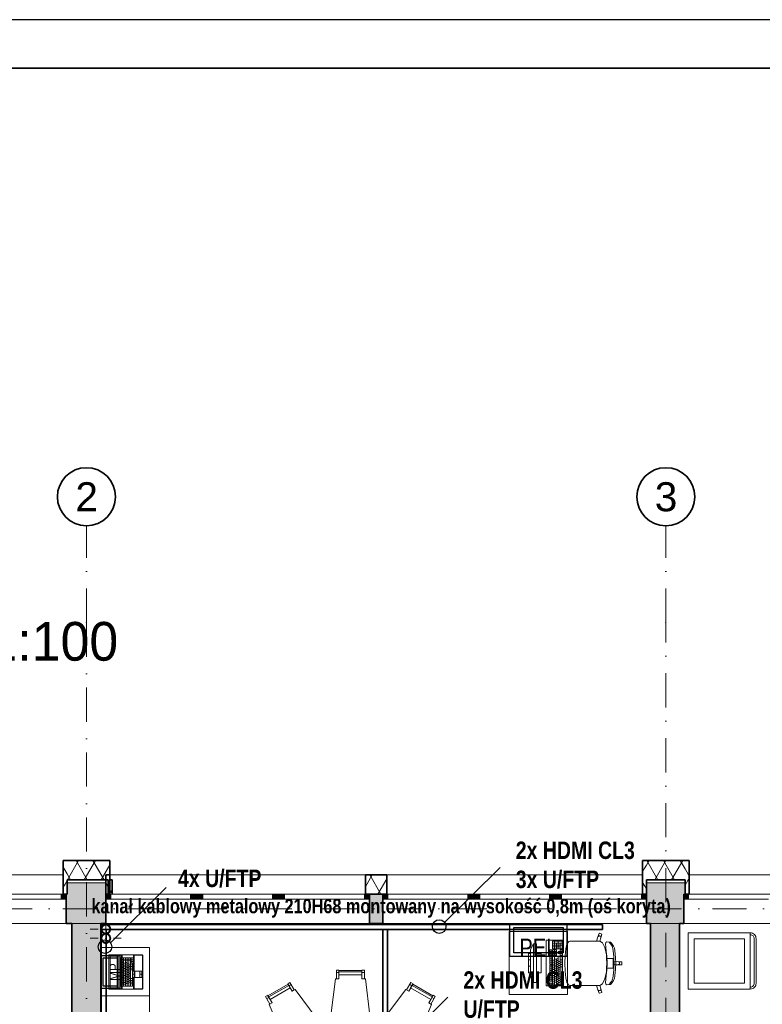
# Model space of a CAD drawing. Header units: millimetres. Extents: x 82175 to 237000, y 24756 to 471700.
# Tile 70 of 256: x 100621 to 108286, y 175423 to 185592. Entities that reach past the tile are written whole.
import ezdxf
from ezdxf.lldxf.tags import DXFTag

# ---------------------------------------------------------------- set-up
doc = ezdxf.new("R2010")
doc.units = ezdxf.units.MM
doc.linetypes.add('Kropki i Kreski', pattern=[6.702778, 3.527778, -1.763889, 0, -1.411111])
for name, color, linetype, lineweight in [('!! kanał podpoaraperowy z gniazdami', 6, 'Continuous', 35), ('#_EL - opis', 7, 'Continuous', 20), ('CP_FRREF', 251, 'Continuous', 35), ('\xa0♦elektryczne', 1, 'Continuous', 30), ('\xa0♦IT - HDMI', 1, 'Continuous', 35), ('\xa0♦IT - opis', 3, 'SOLID', 30)]:
    doc.layers.add(name, color=color, linetype=linetype, lineweight=lineweight)
for name, color, linetype in [('#EL - Teletechnika', 3, 'Continuous'), ('- A - ocieplenie', 8, 'Continuous'), ('CP_LINENORM', 253, 'Continuous'), ('Konstrukcja - Siatka mod', 8, 'Continuous'), ('Konstrukcja - Stropy', 8, 'Continuous'), ('Konstrukcja - Ściany nośne wew..P', 8, 'Continuous'), ('Konstrukcja - Ściany zewnętrzne', 8, 'Continuous'), ('Okna Archicada', 8, 'Continuous'), ('Opisy - Tekst', 8, 'Continuous'), ('PIONY INST', 8, 'Continuous'), ('Wnętrze - Umeblowanie', 8, 'Continuous')]:
    doc.layers.add(name, color=color, linetype=linetype)
doc.styles.add('OP_100', font='ARIALN.TTF', dxfattribs={"width": 0.8, "height": 20})
doc.styles.get("Standard").update_dxf_attribs({"font": 'arial.ttf'})
doc.styles.add('STYL_AUTOMATYCZNY_1', font='arial.ttf')
doc.styles.add('STYL_AUTOMATYCZNY_6', font='txt')
tags = doc.linetypes.add('SOLID', pattern=[10, 10, 0]).pattern_tags.tags
tags[6:7] = [DXFTag(74, 4), DXFTag(75, 0), DXFTag(340, '0'), DXFTag(46, 0.0), DXFTag(50, 0.0), DXFTag(44, 0.0), DXFTag(45, 0.0)]
tags[4:5] = [DXFTag(74, 4), DXFTag(75, 0), DXFTag(340, '0'), DXFTag(46, 0.0), DXFTag(50, 0.0), DXFTag(44, 0.0), DXFTag(45, 0.0)]
pattern_1 = [(60, (-135208.59, 452586.62), (-129.90381, 75), []), (120, (-135208.59, 452586.62), (129.90381, 75), [])]

# ---------------------------------------------------------------- blocks, each defined once
blk = doc.blocks.new('PEl 2')
at = {"layer": '#EL - Teletechnika', "color": 1, "lineweight": 30}
blk.add_lwpolyline([(53978, 11971), (53390, 11971), (53390, 12312), (53978, 12312)], close=True, dxfattribs=at)
at = {"layer": '#EL - Teletechnika', "color": 7, "lineweight": 30}
blk.add_lwpolyline([(53939, 12010), (53430, 12010), (53430, 12273), (53939, 12273)], close=True, dxfattribs=at)
at = {"layer": '#EL - Teletechnika', "color": 1, "insert": (53684, 12065), "char_height": 20.79, "attachment_point": 5, "line_spacing_factor": 0.4}
blk.add_mtext('\\fArial Narrow|b0|i0;{\\H8.7679950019x;\\A1;PEL}\\A1;\\fTahoma|b1|i0|c238;\\P', dxfattribs=at)
blk = doc.blocks.new('MP1')
at = {"layer": '#EL - Teletechnika', "color": 1, "lineweight": 30}
blk.add_lwpolyline([(170, 0), (-170, 0), (-170, 197), (170, 197)], close=True, dxfattribs=at)
at = {"layer": '#EL - Teletechnika', "color": 7, "lineweight": 30}
blk.add_lwpolyline([(147, 23), (-147, 23), (-147, 174), (147, 174)], close=True, dxfattribs=at)
at = {"layer": '#EL - Teletechnika', "color": 1, "insert": (0, 54), "char_height": 12.02, "attachment_point": 5, "line_spacing_factor": 0.4}
blk.add_mtext('\\fArial Narrow|b0|i0;{\\H8.7679950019x;\\A1;MP}\\A1;\\fTahoma|b1|i0|c238;\\P', dxfattribs=at)

msp = doc.modelspace()

# ---------------------------------------------------------------- hatches: boundary and pattern name
at = {"layer": '- A - ocieplenie', "linetype": 'Continuous', "lineweight": 13}
h = msp.add_hatch(dxfattribs=at)
h.set_pattern_fill('Izolacja_miękka_0005', color=8, style=0, pattern_type=2)
h.set_pattern_definition(pattern_1)
h.paths.add_polyline_path([(101070, 176759), (101100, 176759), (101070, 176909)])
h = msp.add_hatch(dxfattribs=at)
h.set_pattern_fill('Izolacja_miękka_0005', color=8, style=0, pattern_type=2)
h.set_pattern_definition(pattern_1)
h.paths.add_polyline_path([(101070, 176909), (101110, 176709), (101110, 176909)])
h = msp.add_hatch(dxfattribs=at)
h.set_pattern_fill('Izolacja_miękka_0005', color=8, style=0, pattern_type=2)
h.set_pattern_definition(pattern_1)
h.paths.add_polyline_path([(101110, 176709), (101550, 176709), (101550, 176909), (101110, 176909)])
h = msp.add_hatch(dxfattribs=at)
h.set_pattern_fill('Izolacja_miękka_0005', color=8, style=0, pattern_type=2)
h.set_pattern_definition(pattern_1)
h.paths.add_polyline_path([(107050, 176759), (107080, 176759), (107050, 176909)])
h = msp.add_hatch(dxfattribs=at)
h.set_pattern_fill('Izolacja_miękka_0005', color=8, style=0, pattern_type=2)
h.set_pattern_definition(pattern_1)
h.paths.add_polyline_path([(107050, 176909), (107090, 176709), (107090, 176909)])
h = msp.add_hatch(dxfattribs=at)
h.set_pattern_fill('Izolacja_miękka_0005', color=8, style=0, pattern_type=2)
h.set_pattern_definition(pattern_1)
h.paths.add_polyline_path([(107490, 176909), (107090, 176909), (107090, 176709), (107490, 176709)])
h = msp.add_hatch(dxfattribs=at)
h.set_pattern_fill('Izolacja_miękka_0005', color=8, style=0, pattern_type=2)
h.set_pattern_definition(pattern_1)
h.paths.add_polyline_path([(107530, 176909), (107490, 176709), (107520, 176709), (107530, 176759)])
h = msp.add_hatch(dxfattribs=at)
h.set_pattern_fill('Izolacja_miękka_0005', color=8, style=0, pattern_type=2)
h.set_pattern_definition(pattern_1)
h.paths.add_polyline_path([(107490, 176909), (107490, 176709), (107530, 176909)])
h = msp.add_hatch(dxfattribs=at)
h.set_pattern_fill('Izolacja_miękka_0005', color=8, style=0, pattern_type=2)
h.set_pattern_definition(pattern_1)
h.paths.add_polyline_path([(101070, 176759), (101110, 176559), (101110, 176709), (101100, 176759)])
h = msp.add_hatch(dxfattribs=at)
h.set_pattern_fill('Izolacja_miękka_0005', color=8, style=0, pattern_type=2)
h.set_pattern_definition(pattern_1)
h.paths.add_polyline_path([(101070, 176559), (101110, 176559), (101070, 176759)])
h = msp.add_hatch(dxfattribs=at)
h.set_pattern_fill('Izolacja_miękka_0005', color=8, style=0, pattern_type=2)
h.set_pattern_definition(pattern_1)
h.paths.add_polyline_path([(101510, 176559), (101550, 176559), (101550, 176759), (101510, 176759)])
h = msp.add_hatch(dxfattribs=at)
h.set_pattern_fill('Izolacja_miękka_0005', color=8, style=0, pattern_type=2)
h.set_pattern_definition(pattern_1)
h.paths.add_polyline_path([(104190, 176759), (104190, 176559), (104410, 176559), (104410, 176759)])
h = msp.add_hatch(dxfattribs=at)
h.set_pattern_fill('Izolacja_miękka_0005', color=8, style=0, pattern_type=2)
h.set_pattern_definition(pattern_1)
h.paths.add_polyline_path([(107050, 176759), (107090, 176559), (107090, 176709), (107080, 176759)])
h = msp.add_hatch(dxfattribs=at)
h.set_pattern_fill('Izolacja_miękka_0005', color=8, style=0, pattern_type=2)
h.set_pattern_definition(pattern_1)
h.paths.add_polyline_path([(107050, 176559), (107090, 176559), (107050, 176759)])
h = msp.add_hatch(dxfattribs=at)
h.set_pattern_fill('Izolacja_miękka_0005', color=8, style=0, pattern_type=2)
h.set_pattern_definition(pattern_1)
h.paths.add_polyline_path([(107530, 176759), (107490, 176559), (107530, 176559)])
h = msp.add_hatch(dxfattribs=at)
h.set_pattern_fill('Izolacja_miękka_0005', color=8, style=0, pattern_type=2)
h.set_pattern_definition(pattern_1)
h.paths.add_polyline_path([(101535, 176709), (101535, 176559), (101575, 176559), (101575, 176709)])
h = msp.add_hatch(dxfattribs=at)
h.set_pattern_fill('Izolacja_miękka_0005', color=8, style=0, pattern_type=2)
h.set_pattern_definition(pattern_1)
h.paths.add_polyline_path([(107520, 176709), (107490, 176709), (107490, 176559)])
at = {"layer": 'Konstrukcja - Ściany nośne wew..P', "linetype": 'Continuous', "lineweight": 13}
for points in [[(101160, 176259), (101160, 171009), (101460, 171009), (101460, 176259)], [(107132, 176259), (107132, 173325), (107432, 173325), (107432, 176259)]]:
    msp.add_hatch(color=8, dxfattribs=at).paths.add_polyline_path(points)
at = {"layer": 'Konstrukcja - Ściany zewnętrzne', "linetype": 'Continuous', "lineweight": 13}
for points in [[(101110, 176679), (101110, 176559), (101510, 176559), (101510, 176679)], [(107090, 176679), (107090, 176559), (107490, 176559), (107490, 176679)], [(101510, 176559), (101100, 176559), (101100, 176259), (101510, 176259)], [(104370, 176559), (104230, 176559), (104230, 176259), (104370, 176259)], [(107475, 176559), (107090, 176559), (107090, 176259), (107475, 176259)]]:
    msp.add_hatch(color=8, dxfattribs=at).paths.add_polyline_path(points)
at = {"layer": 'Okna Archicada', "linetype": 'Continuous', "lineweight": 13}
for points in [[(101100, 176509), (101100, 176559), (101050, 176559), (101050, 176509)], [(101510, 176559), (101510, 176509), (101560, 176509), (101560, 176559)], [(102435, 176509), (102435, 176559), (102385, 176559), (102385, 176509)], [(102435, 176559), (102435, 176509), (102510, 176509), (102510, 176559)], [(103305, 176509), (103305, 176559), (103230, 176559), (103230, 176509)], [(103305, 176559), (103305, 176509), (103355, 176509), (103355, 176559)], [(104230, 176509), (104230, 176559), (104180, 176559), (104180, 176509)], [(104370, 176559), (104370, 176509), (104420, 176509), (104420, 176559)], [(105295, 176509), (105295, 176559), (105245, 176559), (105245, 176509)], [(105295, 176559), (105295, 176509), (105370, 176509), (105370, 176559)], [(106165, 176509), (106165, 176559), (106090, 176559), (106090, 176509)], [(106165, 176559), (106165, 176509), (106215, 176509), (106215, 176559)], [(107090, 176509), (107090, 176559), (107040, 176559), (107040, 176509)], [(107475, 176509), (107525, 176509), (107525, 176559), (107475, 176559)]]:
    msp.add_hatch(color=8, dxfattribs=at).paths.add_polyline_path(points)
at = {"layer": 'PIONY INST', "linetype": 'Continuous', "lineweight": 13}
h = msp.add_hatch(color=8, dxfattribs=at)
h.paths.add_polyline_path([(101460, 176200, 0.414214), (101510, 176150, 0.414214), (101560, 176200, 0.414214), (101510, 176250, 0.414214)])
h.paths.add_polyline_path([(101510, 176155, -1), (101510, 176245, -1)], flags=0)
h = msp.add_hatch(color=8, dxfattribs=at)
h.paths.add_polyline_path([(101460, 176105, 0.414214), (101510, 176055, 0.414214), (101560, 176105, 0.414214), (101510, 176155, 0.414214)])
h.paths.add_polyline_path([(101510, 176060, -1), (101510, 176150, -1)], flags=0)

# ---------------------------------------------------------------- linework, layer by layer
at = {"layer": '!! kanał podpoaraperowy z gniazdami'}
for points in [[(106636, 176246), (101462, 176246), (101462, 176196), (106636, 176196)], [(101462, 176195), (101462, 172210), (101512, 172210), (101512, 176195)], [(104368, 176195), (104368, 174221), (104418, 174221), (104418, 176195)]]:
    msp.add_lwpolyline(points, close=True, dxfattribs=at)
at = {"layer": '- A - ocieplenie', "color": 8, "linetype": 'Continuous', "lineweight": 35, "ltscale": 100}
for p, q in [((101070, 176609), (101070, 176759)), ((101550, 176759), (101550, 176709)), ((104190, 176759), (104190, 176709)), ((104410, 176759), (104410, 176709)), ((107050, 176759), (107050, 176709)), ((107530, 176609), (107530, 176759)), ((101550, 176709), (101550, 176559)), ((104190, 176709), (104190, 176559)), ((104410, 176709), (104410, 176559)), ((107050, 176709), (107050, 176559)), ((101070, 176559), (101070, 176609)), ((107530, 176559), (107530, 176609))]:
    msp.add_line(p, q, dxfattribs=at)
at = {"layer": '- A - ocieplenie', "color": 8, "linetype": 'Continuous', "lineweight": 35, "ltscale": 100, "flags": 128}
for points in [[(101070, 176909), (101070, 176759)], [(101550, 176909), (101070, 176909)], [(101550, 176709), (101550, 176909)], [(107050, 176909), (107050, 176759)], [(107530, 176909), (107050, 176909)], [(107530, 176759), (107530, 176909)], [(101550, 176759), (101510, 176759)], [(101510, 176759), (101510, 176559)], [(104410, 176759), (104190, 176759)], [(101110, 176559), (101110, 176709)], [(101110, 176709), (101535, 176709)], [(101535, 176709), (101535, 176559)], [(101575, 176709), (101550, 176709)], [(101575, 176559), (101575, 176709)], [(107090, 176559), (107090, 176709)], [(107090, 176709), (107490, 176709)], [(107490, 176709), (107490, 176559)], [(101070, 176559), (101110, 176559)], [(101510, 176559), (101550, 176559)], [(104190, 176559), (104410, 176559)], [(107050, 176559), (107090, 176559)], [(107490, 176559), (107530, 176559)]]:
    msp.add_lwpolyline(points, dxfattribs=at)
at = {"layer": 'CP_FRREF'}
msp.add_line((136675, 185092), (83675, 185092), dxfattribs=at)
at = {"layer": 'CP_LINENORM', "linetype": 'Continuous'}
msp.add_line((137175, 185592), (82175, 185592), dxfattribs=at)
at = {"layer": 'Konstrukcja - Siatka mod', "color": 8, "linetype": 'Kropki i Kreski', "lineweight": 13, "ltscale": 100}
for p, q in [((101310, 179365), (101310, 180365)), ((107290, 179365), (107290, 180365)), ((101310, 179365), (101310, 162400)), ((107290, 162400), (107290, 179365)), ((93022, 176409), (122467, 176409))]:
    msp.add_line(p, q, dxfattribs=at)
at = {"layer": 'Konstrukcja - Siatka mod', "color": 8, "linetype": 'Continuous', "lineweight": 35, "ltscale": 100}
for centre in [(101310, 180665), (107290, 180665)]:
    msp.add_circle(centre, 300, dxfattribs=at)
at = {"layer": 'Konstrukcja - Siatka mod', "color": 8, "linetype": 'Kropki i Kreski', "lineweight": 13, "ltscale": 100}
for p in [(101310, 179365), (101310, 179365), (107290, 179365), (107290, 179365)]:
    msp.add_point(p, dxfattribs=at)
at = {"layer": 'Konstrukcja - Stropy', "color": 8, "linetype": 'Continuous', "lineweight": 13, "ltscale": 100, "flags": 128}
msp.add_lwpolyline([(107140, 168829), (110440, 168829), (110440, 163779), (122510, 163779), (122510, 176259), (95470, 176259), (95470, 163779), (107140, 163779)], close=True, dxfattribs=at)
at = {"layer": 'Konstrukcja - Ściany nośne wew..P', "color": 8, "linetype": 'Continuous', "lineweight": 35, "ltscale": 100, "flags": 128}
for points in [[(101160, 176259), (101160, 171009)], [(101460, 171309), (101460, 176259)], [(107132, 176259), (107132, 173325)], [(107432, 173325), (107432, 176259)]]:
    msp.add_lwpolyline(points, dxfattribs=at)
at = {"layer": 'Konstrukcja - Ściany zewnętrzne', "color": 8, "linetype": 'Continuous', "lineweight": 35, "ltscale": 100}
for p, q in [((101100, 176559), (101100, 176509)), ((101510, 176559), (101510, 176509)), ((104230, 176559), (104230, 176509)), ((104370, 176559), (104370, 176509)), ((107090, 176559), (107090, 176509)), ((107475, 176559), (107475, 176509)), ((101100, 176509), (101100, 176259)), ((101510, 176509), (101510, 176259)), ((104230, 176509), (104230, 176259)), ((104370, 176509), (104370, 176259)), ((107090, 176509), (107090, 176259)), ((107475, 176509), (107475, 176259))]:
    msp.add_line(p, q, dxfattribs=at)
at = {"layer": 'Konstrukcja - Ściany zewnętrzne', "color": 8, "linetype": 'Continuous', "lineweight": 13, "ltscale": 100, "flags": 128}
for points in [[(101510, 176559), (101510, 176679), (101110, 176679), (101110, 176559)], [(107490, 176559), (107490, 176679), (107090, 176679), (107090, 176559)]]:
    msp.add_lwpolyline(points, dxfattribs=at)
at = {"layer": 'Konstrukcja - Ściany zewnętrzne', "color": 8, "linetype": 'Continuous', "lineweight": 35, "ltscale": 100, "flags": 128}
for points in [[(101110, 176559), (101100, 176559)], [(104370, 176559), (104230, 176559)], [(101100, 176259), (101160, 176259)], [(101460, 176259), (101510, 176259)], [(104230, 176259), (104370, 176259)], [(107090, 176259), (107132, 176259)], [(107432, 176259), (107475, 176259)]]:
    msp.add_lwpolyline(points, dxfattribs=at)
at = {"layer": 'Okna Archicada', "color": 8, "linetype": 'Continuous', "lineweight": 13, "ltscale": 100}
for p, q in [((101070, 176759), (98510, 176759)), ((101550, 176759), (104190, 176759)), ((104410, 176759), (107050, 176759)), ((107530, 176759), (110200, 176759)), ((101100, 176559), (98480, 176559)), ((101070, 176559), (98510, 176559)), ((100275, 176559), (101050, 176559)), ((101050, 176509), (101050, 176559)), ((101050, 176559), (101100, 176559)), ((104230, 176559), (101510, 176559)), ((101510, 176559), (101560, 176559)), ((101550, 176559), (104190, 176559)), ((101560, 176559), (101560, 176509)), ((101560, 176559), (102385, 176559)), ((102385, 176509), (102385, 176559)), ((102385, 176559), (102435, 176559)), ((102435, 176559), (102510, 176559)), ((102510, 176559), (102510, 176509)), ((102510, 176559), (103230, 176559)), ((103230, 176509), (103230, 176559)), ((103230, 176559), (103305, 176559)), ((103305, 176559), (103355, 176559)), ((103355, 176559), (103355, 176509)), ((103355, 176559), (104180, 176559)), ((104180, 176509), (104180, 176559)), ((104180, 176559), (104230, 176559)), ((107090, 176559), (104370, 176559)), ((104370, 176559), (104420, 176559)), ((104410, 176559), (107050, 176559)), ((104420, 176559), (104420, 176509)), ((104420, 176559), (105245, 176559)), ((105245, 176509), (105245, 176559)), ((105245, 176559), (105295, 176559)), ((105295, 176559), (105370, 176559)), ((105370, 176559), (105370, 176509)), ((105370, 176559), (106090, 176559)), ((106090, 176509), (106090, 176559)), ((106090, 176559), (106165, 176559)), ((106165, 176559), (106215, 176559)), ((106215, 176559), (106215, 176509)), ((106215, 176559), (107040, 176559)), ((107040, 176509), (107040, 176559)), ((107040, 176559), (107090, 176559)), ((107475, 176559), (110255, 176559)), ((107525, 176559), (107475, 176559)), ((107525, 176509), (107525, 176559)), ((108350, 176559), (107525, 176559)), ((107530, 176559), (110200, 176559)), ((101050, 176509), (100275, 176509)), ((101100, 176509), (101050, 176509)), ((101560, 176509), (101510, 176509)), ((102385, 176509), (101560, 176509)), ((102435, 176509), (102385, 176509)), ((102510, 176509), (102435, 176509)), ((103230, 176509), (102510, 176509)), ((103305, 176509), (103230, 176509)), ((103355, 176509), (103305, 176509)), ((104180, 176509), (103355, 176509)), ((104230, 176509), (104180, 176509)), ((104420, 176509), (104370, 176509)), ((105245, 176509), (104420, 176509)), ((105295, 176509), (105245, 176509)), ((105370, 176509), (105295, 176509)), ((106090, 176509), (105370, 176509)), ((106165, 176509), (106090, 176509)), ((106215, 176509), (106165, 176509)), ((107040, 176509), (106215, 176509)), ((107090, 176509), (107040, 176509)), ((107475, 176509), (107525, 176509)), ((107525, 176509), (108350, 176509)), ((101100, 176259), (98480, 176259)), ((104230, 176259), (101510, 176259)), ((107090, 176259), (104370, 176259)), ((107475, 176259), (110255, 176259))]:
    msp.add_line(p, q, dxfattribs=at)
at = {"layer": 'Okna Archicada', "color": 8, "linetype": 'Continuous', "lineweight": 35, "ltscale": 100}
for p, q in [((101070, 176609), (101070, 176759)), ((101550, 176759), (101550, 176709)), ((104190, 176759), (104190, 176709)), ((104410, 176759), (104410, 176709)), ((107050, 176759), (107050, 176709)), ((107530, 176609), (107530, 176759)), ((101550, 176709), (101550, 176559)), ((104190, 176709), (104190, 176559)), ((104410, 176709), (104410, 176559)), ((107050, 176709), (107050, 176559)), ((101070, 176559), (101070, 176609)), ((101100, 176559), (101100, 176509)), ((101100, 176559), (101100, 176509)), ((101510, 176559), (101510, 176509)), ((101510, 176559), (101510, 176509)), ((104230, 176559), (104230, 176509)), ((104230, 176559), (104230, 176509)), ((104370, 176559), (104370, 176509)), ((104370, 176559), (104370, 176509)), ((107090, 176559), (107090, 176509)), ((107090, 176559), (107090, 176509)), ((107475, 176559), (107475, 176509)), ((107475, 176559), (107475, 176509)), ((107530, 176559), (107530, 176609)), ((101100, 176509), (101100, 176259)), ((101510, 176509), (101510, 176259)), ((104230, 176509), (104230, 176259)), ((104370, 176509), (104370, 176259)), ((107090, 176509), (107090, 176259)), ((107475, 176509), (107475, 176259))]:
    msp.add_line(p, q, dxfattribs=at)
at = {"layer": 'PIONY INST', "color": 8, "linetype": 'Continuous', "lineweight": 0, "ltscale": 100}
for p, q in [((101510, 176280), (101510, 176360)), ((101510, 176185), (101510, 176265)), ((101430, 176200), (101350, 176200)), ((101590, 176200), (101670, 176200)), ((101430, 176105), (101350, 176105)), ((101510, 176120), (101510, 176040)), ((101510, 176025), (101510, 175945)), ((101590, 176105), (101670, 176105))]:
    msp.add_line(p, q, dxfattribs=at)
at = {"layer": 'PIONY INST', "color": 8, "linetype": 'Continuous', "lineweight": 25, "ltscale": 100, "flags": 128}
for points in [[(101460, 176200, 0.414214), (101510, 176150, 0.414214), (101560, 176200, 0.414214), (101510, 176250, 0.414214)], [(101460, 176105, 0.414214), (101510, 176055, 0.414214), (101560, 176105, 0.414214), (101510, 176155, 0.414214)]]:
    msp.add_lwpolyline(points, format="xyb", close=True, dxfattribs=at)
at = {"layer": 'PIONY INST', "color": 8, "linetype": 'Continuous', "lineweight": 35, "ltscale": 100, "flags": 128}
for points in [[(101510, 176155, -1), (101510, 176245, -1)], [(101510, 176060, -1), (101510, 176150, -1)]]:
    msp.add_lwpolyline(points, format="xyb", close=True, dxfattribs=at)
at = {"layer": 'PIONY INST', "color": 8, "linetype": 'Continuous', "lineweight": 0, "ltscale": 100}
for p in [(101510, 176200), (101510, 176105)]:
    msp.add_point(p, dxfattribs=at)
at = {"layer": 'Wnętrze - Umeblowanie', "color": 8, "linetype": 'Continuous', "lineweight": 13, "ltscale": 100}
for p, q in [((106590, 176120), (106602, 176155)), ((106590, 176120), (106593, 176125)), ((106593, 176125), (106598, 176128)), ((106598, 176128), (106603, 176130)), ((106602, 176155), (106605, 176157)), ((106603, 176130), (106609, 176129)), ((106605, 176157), (106628, 176149)), ((106609, 176129), (106614, 176126)), ((106614, 176126), (106618, 176122)), ((106630, 176146), (106619, 176110)), ((106628, 176149), (106630, 176146)), ((105924, 176049), (105894, 175989)), ((105954, 176049), (105924, 176049)), ((105924, 176049), (105924, 175649)), ((105954, 175649), (105954, 176049)), ((106219, 176074), (106122, 176074)), ((106122, 176074), (106122, 175996)), ((106219, 176055), (106122, 176055)), ((106219, 176035), (106122, 176035)), ((106142, 175996), (106142, 176074)), ((106161, 175996), (106161, 176055)), ((106180, 175996), (106180, 176074)), ((106200, 175996), (106200, 176055)), ((106219, 175996), (106219, 176074)), ((106257, 175997), (106268, 176043)), ((106268, 176043), (106269, 176045)), ((106269, 176045), (106290, 176072)), ((106290, 176072), (106298, 176076)), ((106298, 176076), (106329, 176076)), ((106329, 176076), (106365, 176076)), ((106365, 176076), (106575, 176076)), ((106575, 176076), (106590, 176120)), ((106609, 176076), (106575, 176076)), ((106619, 176110), (106609, 176076)), ((106609, 176076), (106609, 176076)), ((106609, 176076), (106637, 176059)), ((106618, 176122), (106619, 176116)), ((106619, 176116), (106619, 176110)), ((106637, 176059), (106661, 176009)), ((106667, 176044), (106670, 176062)), ((106670, 176015), (106667, 176044)), ((106670, 176062), (106682, 176068)), ((106682, 176068), (106718, 176065)), ((106708, 176062), (106705, 176066)), ((106713, 176056), (106708, 176062)), ((106719, 176047), (106713, 176056)), ((106718, 176065), (106731, 176054)), ((106729, 176035), (106719, 176047)), ((106737, 176022), (106729, 176035)), ((106731, 176054), (106751, 176023)), ((106751, 176023), (106759, 176003)), ((101541, 175935), (101541, 175580)), ((101541, 175935), (101541, 175935)), ((101542, 175935), (101541, 175935)), ((101543, 175935), (101542, 175935)), ((101545, 175935), (101543, 175935)), ((101546, 175935), (101545, 175935)), ((101548, 175935), (101546, 175935)), ((101548, 175935), (101548, 175935)), ((101885, 175935), (101548, 175935)), ((101554, 175592), (101554, 175922)), ((101554, 175922), (101626, 175922)), ((101626, 175922), (101626, 175592)), ((101636, 175935), (101636, 175580)), ((101671, 175931), (101636, 175931)), ((101671, 175932), (101674, 175934)), ((101671, 175931), (101671, 175932)), ((101671, 175931), (101671, 175583)), ((101674, 175934), (101678, 175935)), ((101679, 175935), (101678, 175935)), ((101679, 175902), (101679, 175935)), ((101795, 175902), (101795, 175935)), ((101796, 175935), (101795, 175935)), ((101800, 175934), (101796, 175935)), ((101803, 175932), (101800, 175934)), ((101803, 175931), (101803, 175932)), ((101803, 175765), (101803, 175931)), ((101885, 175931), (101803, 175931)), ((101887, 175934), (101885, 175935)), ((101886, 175931), (101885, 175931)), ((101886, 175930), (101886, 175931)), ((101887, 175930), (101886, 175930)), ((101889, 175933), (101887, 175934)), ((101887, 175929), (101887, 175930)), ((101887, 175586), (101887, 175929)), ((101890, 175931), (101889, 175933)), ((101891, 175929), (101890, 175931)), ((101891, 175586), (101891, 175929)), ((105894, 175949), (105874, 175949)), ((105874, 175949), (105874, 175749)), ((105894, 175709), (105894, 175989)), ((105894, 175749), (105894, 175949)), ((106004, 175949), (105954, 175949)), ((105954, 175949), (105954, 175749)), ((106004, 175749), (106004, 175949)), ((106113, 175986), (106093, 175986)), ((106093, 175986), (106093, 175927)), ((106113, 175967), (106093, 175967)), ((106113, 175947), (106093, 175947)), ((106093, 175927), (106113, 175927)), ((106113, 175927), (106113, 175986)), ((106200, 176016), (106122, 176016)), ((106122, 175996), (106219, 175996)), ((106161, 175986), (106122, 175986)), ((106122, 175986), (106122, 175927)), ((106161, 175967), (106122, 175967)), ((106161, 175947), (106122, 175947)), ((106122, 175927), (106161, 175927)), ((106142, 175927), (106142, 175986)), ((106161, 175927), (106161, 175986)), ((106200, 175967), (106180, 175967)), ((106180, 175967), (106180, 175947)), ((106180, 175947), (106200, 175947)), ((106219, 175986), (106200, 175986)), ((106200, 175986), (106200, 175967)), ((106219, 175967), (106200, 175967)), ((106200, 175947), (106200, 175967)), ((106200, 175947), (106200, 175927)), ((106219, 175947), (106200, 175947)), ((106200, 175927), (106219, 175927)), ((106219, 175927), (106219, 175986)), ((106247, 175847), (106250, 175927)), ((106250, 175928), (106257, 175997)), ((106250, 175927), (106250, 175928)), ((106661, 176009), (106677, 175935)), ((106676, 175970), (106670, 176015)), ((106680, 175919), (106676, 175970)), ((106677, 175935), (106679, 175897)), ((106743, 176001), (106737, 176022)), ((106748, 175975), (106743, 176001)), ((106751, 175945), (106748, 175975)), ((106754, 175913), (106751, 175945)), ((106759, 176003), (106763, 175978)), ((106763, 175978), (106770, 175904)), ((101658, 175612), (101658, 175902)), ((101658, 175902), (101665, 175902)), ((101665, 175902), (101665, 175612)), ((101679, 175612), (101679, 175902)), ((101679, 175902), (101795, 175902)), ((101694, 175886), (101679, 175886)), ((101694, 175870), (101679, 175870)), ((101694, 175854), (101679, 175854)), ((101694, 175838), (101679, 175838)), ((101694, 175834), (101679, 175834)), ((101694, 175612), (101694, 175902)), ((101766, 175884), (101694, 175884)), ((101766, 175880), (101694, 175880)), ((101712, 175847), (101694, 175847)), ((101712, 175829), (101694, 175829)), ((101712, 175884), (101712, 175902)), ((101712, 175612), (101712, 175880)), ((101730, 175854), (101712, 175854)), ((101730, 175836), (101712, 175836)), ((101730, 175884), (101730, 175902)), ((101730, 175612), (101730, 175880)), ((101748, 175840), (101730, 175840)), ((101748, 175822), (101730, 175822)), ((101748, 175884), (101748, 175902)), ((101748, 175612), (101748, 175880)), ((101785, 175832), (101748, 175832)), ((101766, 175612), (101766, 175902)), ((101795, 175884), (101766, 175884)), ((101795, 175866), (101766, 175866)), ((101766, 175847), (101795, 175847)), ((101780, 175847), (101780, 175902)), ((101785, 175847), (101785, 175612)), ((101795, 175847), (101785, 175847)), ((101795, 175902), (101795, 175847)), ((101795, 175765), (101795, 175847)), ((105894, 175882), (105874, 175882)), ((106113, 175918), (106093, 175918)), ((106093, 175918), (106093, 175839)), ((106113, 175898), (106093, 175898)), ((106113, 175878), (106093, 175878)), ((106113, 175859), (106093, 175859)), ((106093, 175839), (106113, 175839)), ((106113, 175829), (106093, 175829)), ((106093, 175829), (106093, 175751)), ((106113, 175839), (106113, 175918)), ((106113, 175751), (106113, 175829)), ((106219, 175918), (106122, 175918)), ((106122, 175918), (106122, 175624)), ((106142, 175878), (106122, 175878)), ((106142, 175859), (106122, 175859)), ((106142, 175839), (106122, 175839)), ((106142, 175820), (106122, 175820)), ((106142, 175624), (106142, 175918)), ((106161, 175888), (106142, 175888)), ((106161, 175869), (106142, 175869)), ((106161, 175849), (106142, 175849)), ((106161, 175829), (106142, 175829)), ((106161, 175624), (106161, 175893)), ((106180, 175893), (106161, 175893)), ((106180, 175874), (106161, 175874)), ((106180, 175854), (106161, 175854)), ((106180, 175834), (106161, 175834)), ((106180, 175624), (106180, 175918)), ((106200, 175864), (106180, 175864)), ((106200, 175844), (106180, 175844)), ((106200, 175825), (106180, 175825)), ((106200, 175624), (106200, 175918)), ((106219, 175883), (106200, 175883)), ((106219, 175859), (106200, 175859)), ((106219, 175834), (106200, 175834)), ((106219, 175624), (106219, 175918)), ((106247, 175847), (106250, 175767)), ((106679, 175897), (106682, 175847)), ((106679, 175897), (106718, 175897)), ((106679, 175797), (106682, 175847)), ((106683, 175847), (106680, 175919)), ((106683, 175847), (106680, 175775)), ((106718, 175897), (106748, 175897)), ((106748, 175897), (106748, 175864)), ((106748, 175864), (106748, 175847)), ((106748, 175864), (106797, 175862)), ((106748, 175830), (106748, 175847)), ((106748, 175830), (106797, 175832)), ((106748, 175797), (106748, 175830)), ((106755, 175880), (106754, 175913)), ((106756, 175847), (106755, 175880)), ((106756, 175847), (106755, 175814)), ((106770, 175904), (106773, 175847)), ((106770, 175789), (106773, 175847)), ((106797, 175862), (106803, 175861)), ((106797, 175862), (106834, 175862)), ((106797, 175832), (106803, 175833)), ((106797, 175832), (106834, 175832)), ((106803, 175861), (106808, 175858)), ((106803, 175833), (106808, 175836)), ((106808, 175858), (106811, 175853)), ((106808, 175836), (106811, 175841)), ((106811, 175853), (106812, 175847)), ((106811, 175841), (106812, 175847)), ((106834, 175862), (106837, 175859)), ((106834, 175832), (106837, 175835)), ((106837, 175859), (106837, 175847)), ((106837, 175835), (106837, 175847)), ((101694, 175818), (101679, 175818)), ((101694, 175802), (101679, 175802)), ((101694, 175786), (101679, 175786)), ((101694, 175770), (101679, 175770)), ((101694, 175766), (101679, 175766)), ((101694, 175750), (101679, 175750)), ((101694, 175734), (101679, 175734)), ((101694, 175718), (101679, 175718)), ((101712, 175811), (101694, 175811)), ((101712, 175793), (101694, 175793)), ((101712, 175775), (101694, 175775)), ((101712, 175757), (101694, 175757)), ((101712, 175739), (101694, 175739)), ((101712, 175721), (101694, 175721)), ((101730, 175818), (101712, 175818)), ((101730, 175800), (101712, 175800)), ((101730, 175782), (101712, 175782)), ((101730, 175764), (101712, 175764)), ((101730, 175746), (101712, 175746)), ((101730, 175728), (101712, 175728)), ((101748, 175804), (101730, 175804)), ((101748, 175786), (101730, 175786)), ((101748, 175768), (101730, 175768)), ((101748, 175750), (101730, 175750)), ((101748, 175732), (101730, 175732)), ((101785, 175814), (101748, 175814)), ((101785, 175796), (101748, 175796)), ((101785, 175778), (101748, 175778)), ((101766, 175760), (101748, 175760)), ((101766, 175742), (101748, 175742)), ((101766, 175724), (101748, 175724)), ((101785, 175765), (101795, 175765)), ((101803, 175733), (101785, 175733)), ((101795, 175765), (101803, 175765)), ((101803, 175765), (101803, 175700)), ((101809, 175765), (101809, 175700)), ((101881, 175765), (101809, 175765)), ((101862, 175765), (101862, 175700)), ((101862, 175733), (101881, 175733)), ((101881, 175700), (101881, 175765)), ((103890, 175752), (103915, 175752)), ((104154, 175757), (103915, 175757)), ((104179, 175752), (104154, 175752)), ((105894, 175816), (105874, 175816)), ((105874, 175749), (105894, 175749)), ((105954, 175749), (106004, 175749)), ((106113, 175810), (106093, 175810)), ((106113, 175790), (106093, 175790)), ((106113, 175771), (106093, 175771)), ((106093, 175751), (106113, 175751)), ((106113, 175741), (106093, 175741)), ((106093, 175741), (106093, 175663)), ((106113, 175722), (106093, 175722)), ((106113, 175663), (106113, 175741)), ((106142, 175800), (106122, 175800)), ((106142, 175781), (106122, 175781)), ((106142, 175761), (106122, 175761)), ((106142, 175741), (106122, 175741)), ((106142, 175722), (106122, 175722)), ((106161, 175810), (106142, 175810)), ((106161, 175790), (106142, 175790)), ((106161, 175771), (106142, 175771)), ((106161, 175751), (106142, 175751)), ((106161, 175732), (106142, 175732)), ((106180, 175815), (106161, 175815)), ((106180, 175795), (106161, 175795)), ((106180, 175776), (106161, 175776)), ((106180, 175756), (106161, 175756)), ((106180, 175736), (106161, 175736)), ((106200, 175805), (106180, 175805)), ((106200, 175785), (106180, 175785)), ((106200, 175766), (106180, 175766)), ((106200, 175746), (106180, 175746)), ((106200, 175727), (106180, 175727)), ((106219, 175810), (106200, 175810)), ((106250, 175767), (106250, 175766)), ((106250, 175766), (106257, 175697)), ((106661, 175685), (106677, 175759)), ((106676, 175724), (106670, 175678)), ((106680, 175775), (106676, 175724)), ((106677, 175759), (106679, 175797)), ((106679, 175797), (106718, 175797)), ((106718, 175797), (106748, 175797)), ((106748, 175718), (106743, 175692)), ((106751, 175748), (106748, 175718)), ((106754, 175781), (106751, 175748)), ((106755, 175814), (106754, 175781)), ((106763, 175716), (106770, 175789)), ((101665, 175645), (101658, 175645)), ((101694, 175702), (101679, 175702)), ((101694, 175698), (101679, 175698)), ((101694, 175682), (101679, 175682)), ((101694, 175666), (101679, 175666)), ((101694, 175650), (101679, 175650)), ((101694, 175634), (101679, 175634)), ((101694, 175630), (101679, 175630)), ((101712, 175703), (101694, 175703)), ((101712, 175685), (101694, 175685)), ((101712, 175667), (101694, 175667)), ((101712, 175649), (101694, 175649)), ((101712, 175631), (101694, 175631)), ((101730, 175710), (101712, 175710)), ((101730, 175692), (101712, 175692)), ((101730, 175674), (101712, 175674)), ((101730, 175656), (101712, 175656)), ((101730, 175638), (101712, 175638)), ((101748, 175714), (101730, 175714)), ((101748, 175696), (101730, 175696)), ((101748, 175678), (101730, 175678)), ((101748, 175660), (101730, 175660)), ((101748, 175642), (101730, 175642)), ((101766, 175706), (101748, 175706)), ((101785, 175688), (101748, 175688)), ((101785, 175670), (101748, 175670)), ((101785, 175652), (101748, 175652)), ((101785, 175634), (101766, 175634)), ((101795, 175700), (101785, 175700)), ((101795, 175580), (101795, 175700)), ((101795, 175700), (101803, 175700)), ((101803, 175583), (101803, 175700)), ((101809, 175700), (101881, 175700)), ((103398, 175619), (103191, 175499)), ((103422, 175627), (103401, 175615)), ((104647, 175627), (104668, 175615)), ((104878, 175499), (104671, 175619)), ((105924, 175649), (105894, 175709)), ((105924, 175649), (105954, 175649)), ((106113, 175702), (106093, 175702)), ((106113, 175683), (106093, 175683)), ((106093, 175663), (106113, 175663)), ((106113, 175643), (106093, 175643)), ((106093, 175643), (106093, 175624)), ((106093, 175624), (106113, 175624)), ((106113, 175624), (106113, 175643)), ((106142, 175702), (106122, 175702)), ((106142, 175683), (106122, 175683)), ((106142, 175663), (106122, 175663)), ((106142, 175643), (106122, 175643)), ((106122, 175624), (106219, 175624)), ((106161, 175712), (106142, 175712)), ((106161, 175692), (106142, 175692)), ((106161, 175673), (106142, 175673)), ((106161, 175653), (106142, 175653)), ((106180, 175717), (106161, 175717)), ((106180, 175697), (106161, 175697)), ((106180, 175678), (106161, 175678)), ((106180, 175658), (106161, 175658)), ((106200, 175707), (106180, 175707)), ((106200, 175688), (106180, 175688)), ((106200, 175668), (106180, 175668)), ((106200, 175648), (106180, 175648)), ((106219, 175702), (106200, 175702)), ((106219, 175680), (106200, 175680)), ((106219, 175658), (106200, 175658)), ((106257, 175697), (106268, 175651)), ((106268, 175651), (106269, 175649)), ((106269, 175649), (106290, 175622)), ((106290, 175622), (106298, 175618)), ((106298, 175618), (106329, 175618)), ((106329, 175618), (106365, 175618)), ((106365, 175618), (106575, 175618)), ((106609, 175618), (106575, 175618)), ((106575, 175618), (106590, 175574)), ((106609, 175618), (106637, 175635)), ((106609, 175618), (106609, 175618)), ((106619, 175584), (106609, 175618)), ((106637, 175635), (106661, 175685)), ((106670, 175678), (106667, 175649)), ((106667, 175649), (106670, 175632)), ((106670, 175632), (106682, 175625)), ((106682, 175625), (106718, 175629)), ((106708, 175632), (106705, 175628)), ((106713, 175638), (106708, 175632)), ((106719, 175647), (106713, 175638)), ((106718, 175629), (106731, 175639)), ((106729, 175659), (106719, 175647)), ((106737, 175672), (106729, 175659)), ((106731, 175639), (106751, 175670)), ((106743, 175692), (106737, 175672)), ((106751, 175670), (106759, 175690)), ((106759, 175690), (106763, 175716)), ((101542, 175580), (101541, 175580)), ((101541, 175580), (101541, 175580)), ((101543, 175580), (101542, 175580)), ((101545, 175580), (101543, 175580)), ((101546, 175580), (101545, 175580)), ((101548, 175580), (101546, 175580)), ((101885, 175580), (101548, 175580)), ((101548, 175580), (101548, 175580)), ((101626, 175592), (101554, 175592)), ((101636, 175584), (101671, 175584)), ((101665, 175612), (101658, 175612)), ((101671, 175583), (101671, 175583)), ((101674, 175581), (101671, 175583)), ((101678, 175580), (101674, 175581)), ((101679, 175580), (101678, 175580)), ((101679, 175580), (101679, 175612)), ((101785, 175612), (101679, 175612)), ((101795, 175580), (101796, 175580)), ((101796, 175580), (101800, 175581)), ((101800, 175581), (101803, 175583)), ((101803, 175584), (101885, 175584)), ((101803, 175583), (101803, 175583)), ((101885, 175584), (101886, 175584)), ((101885, 175580), (101887, 175580)), ((101886, 175584), (101886, 175585)), ((101886, 175585), (101887, 175585)), ((101887, 175585), (101887, 175586)), ((101887, 175580), (101889, 175582)), ((101889, 175582), (101890, 175584)), ((101890, 175584), (101891, 175586)), ((106590, 175574), (106593, 175569)), ((106590, 175574), (106602, 175539)), ((106593, 175569), (106598, 175565)), ((106598, 175565), (106603, 175564)), ((106602, 175539), (106605, 175537)), ((106603, 175564), (106609, 175565)), ((106605, 175537), (106628, 175544)), ((106609, 175565), (106614, 175567)), ((106614, 175567), (106618, 175572)), ((106618, 175572), (106619, 175578)), ((106619, 175578), (106619, 175584)), ((106630, 175548), (106619, 175584)), ((106628, 175544), (106630, 175548)), ((103172, 175482), (103193, 175495)), ((104897, 175482), (104876, 175495))]:
    msp.add_line(p, q, dxfattribs=at)
at = {"layer": 'Wnętrze - Umeblowanie', "color": 8, "linetype": 'Continuous', "lineweight": 13, "ltscale": 100, "flags": 128}
for points in [[(105674, 175524), (105674, 176174), (106274, 176174), (106274, 175524)], [(107522, 176161), (108162, 176161), (108162, 175581), (107522, 175581)], [(106054, 175614), (106224, 175614), (106224, 176084), (106054, 176084)], [(107582, 176101), (108102, 176101), (108102, 175641), (107582, 175641)], [(101460, 175509), (101460, 176009), (101960, 176009), (101960, 175509)], [(104234, 175307), (103834, 175307), (103880, 175687), (103915, 175687), (103915, 175727), (104154, 175727), (104154, 175687), (104189, 175687)], [(103890, 175687), (103915, 175687), (103915, 175777), (103890, 175777)], [(104154, 175727), (103915, 175727), (103915, 175772), (104154, 175772)], [(104179, 175687), (104154, 175687), (104154, 175777), (104179, 175777)], [(103413, 175593), (103206, 175473), (103183, 175512), (103391, 175632)], [(103455, 175571), (103433, 175558), (103388, 175636), (103410, 175649)], [(104614, 175571), (104636, 175558), (104681, 175636), (104659, 175649)], [(104863, 175473), (104656, 175593), (104678, 175632), (104886, 175512)], [(103204, 175426), (103226, 175439), (103181, 175517), (103159, 175504)], [(103693, 175269), (103346, 175069), (103195, 175421), (103226, 175439), (103206, 175473), (103413, 175593), (103433, 175558), (103463, 175576)], [(104723, 175069), (104376, 175269), (104605, 175576), (104636, 175558), (104656, 175593), (104863, 175473), (104843, 175439), (104873, 175421)], [(104865, 175426), (104843, 175439), (104888, 175517), (104910, 175504)], [(101460, 174109), (101460, 175509), (101960, 175509), (101960, 174109)]]:
    msp.add_lwpolyline(points, close=True, dxfattribs=at)
msp.add_lwpolyline([(108162, 176161, -0.414214), (108222, 176101), (108222, 175641, -0.414214), (108162, 175581), (108162, 175601, 0.414214), (108202, 175641), (108202, 176101, 0.414214), (108162, 176141)], format="xyb", close=True, dxfattribs=at)
at = {"layer": '\xa0♦IT - opis', "color": 7, "linetype": 'Continuous', "lineweight": 0}
for p, q in [((105581, 176837), (105007, 176267)), ((102132, 176630), (101558, 176059)), ((105041, 175497), (104467, 174927))]:
    msp.add_line(p, q, dxfattribs=at)
at = {"layer": '\xa0♦IT - opis', "color": 7}
for centre in [(104951, 176226), (101501, 176018)]:
    msp.add_circle(centre, 70, dxfattribs=at)

# ---------------------------------------------------------------- block references
at = {"layer": '\xa0♦elektryczne', "rotation": 90}
msp.add_blockref('MP1', (101655, 175756), dxfattribs=at)
at = {"layer": '\xa0♦IT - HDMI', "rotation": 360}
msp.add_blockref('PEl 2', (52291, 163945), dxfattribs=at)

# ---------------------------------------------------------------- texts
at = {"layer": '#_EL - opis', "insert": (101361, 176513), "char_height": 150, "width": 13225.25, "attachment_point": 1, "style": 'OP_100'}
msp.add_mtext('\\fArial|b1|i0|c238|p34;kanał kablowy metalowy 210H68 montowany na wysokość 0,8m (oś koryta)', dxfattribs=at)
at = {"layer": 'Konstrukcja - Siatka mod', "color": 8, "linetype": 'Continuous', "lineweight": 13, "char_height": 300, "attachment_point": 1, "style": 'STYL_AUTOMATYCZNY_1'}
for s, insert in [('\\A1;{\\pql;\\pt0;\\fArial|b0|i0|c238|p0;\\W1.000000;2}', (101196, 180815)), ('\\A1;{\\pql;\\pt0;\\fArial|b0|i0|c238|p0;\\W1.000000;3}', (107176, 180815))]:
    msp.add_mtext(s, dxfattribs=dict(at, insert=insert))
at = {"layer": 'Opisy - Tekst', "color": 8, "linetype": 'Continuous', "lineweight": 13, "insert": (95543, 179372), "char_height": 400, "attachment_point": 1, "style": 'STYL_AUTOMATYCZNY_6'}
msp.add_mtext('\\A1;{\\pql;\\fGeneva CE|b0|i0|c0|p0;\\W1.000000;III PIĘTRO, SKALA 1:100}', dxfattribs=at)
at = {"layer": '\xa0♦IT - opis', "char_height": 180, "width": 3733.99, "attachment_point": 1, "style": 'OP_100'}
for s, insert in [('\\C7;\\fArial|b1|i0|c238|p34;2x HDMI CL3\\P3x U/FTP\\P', (105741, 177104)), ('\\C7;\\fArial|b1|i0|c238|p34;\\P4x U/FTP\\P', (102255, 177114)), ('\\C7;\\fArial|b1|i0|c238|p34;2x HDMI CL3\\PU/FTP\\P', (105201, 175764))]:
    msp.add_mtext(s, dxfattribs=dict(at, insert=insert))

doc.saveas('drawing.dxf')
